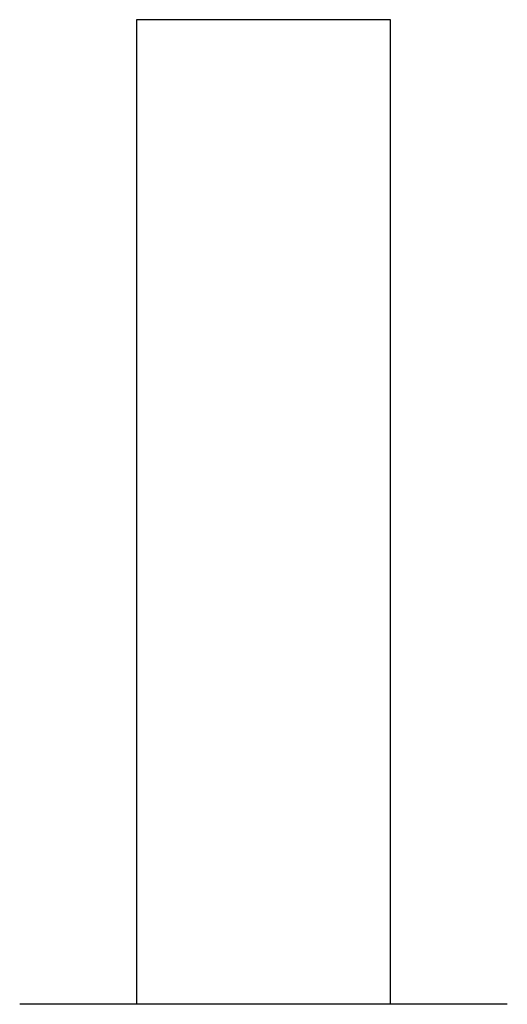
# Model space of a CAD drawing. Header units: inches. Extents: x 3.21 to 12.47, y 1.43 to 9.2.
# Tile 6 of 10: x 7.62 to 7.81, y 5.45 to 5.83. Entities that reach past the tile are written whole.
import ezdxf

# ---------------------------------------------------------------- set-up
doc = ezdxf.new("R2010")
doc.units = ezdxf.units.IN
doc.header["$MEASUREMENT"] = 0

msp = doc.modelspace()

# ---------------------------------------------------------------- linework, layer by layer
at = {"color": 7, "linetype": 'Continuous', "lineweight": 25}
for p, q in [((7.6642, 5.83449), (7.6642, 5.4526)), ((7.74821, 5.83449), (7.6642, 5.83449)), ((7.76262, 5.83449), (7.74821, 5.83449)), ((7.76262, 5.4526), (7.76262, 5.83449)), ((7.78022, 5.4526), (7.61892, 5.4526)), ((7.8079, 5.4526), (7.78022, 5.4526))]:
    msp.add_line(p, q, dxfattribs=at)

doc.saveas('drawing.dxf')
